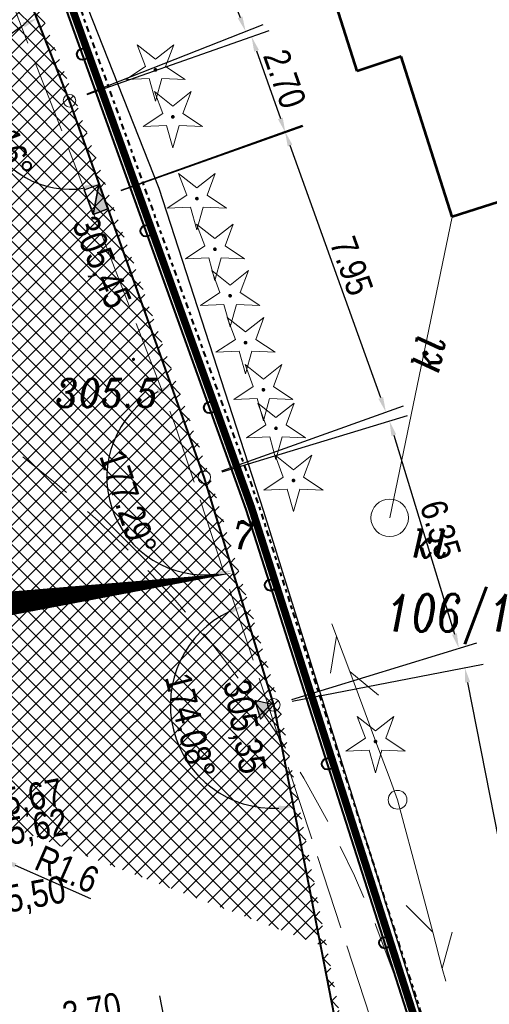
# Model space of a CAD drawing. Extents: x 779 to 3668, y -1329 to 9570.
# Tile 79 of 106: x 2216 to 2229, y -299 to -273. Entities that reach past the tile are written whole.
import ezdxf

# ---------------------------------------------------------------- set-up
doc = ezdxf.new("R2010")
doc.units = 0
for name, pattern in [('CENTER2', [1.125, 0.75, -0.125, 0.125, -0.125]), ('CIĄGłA', [0]), ('DASH', [0.75, 0.5, -0.25]), ('DGN Style 4', [0.3202, 0.16, -0.08, 0.0002, -0.08]), ('mz2.0_0.5', [2.5, 2, -0.5])]:
    doc.linetypes.add(name, pattern=pattern)
for name, color, linetype, lineweight in [('203-punkt graniczny', 7, 'Continuous', 0), ('203-punkt graniczny-Atr103', 7, 'Continuous', 0), ('211-numer działki ewidencyjnej', 7, 'Continuous', 0), ('219-działka ewidencyjna', 7, 'Continuous', 0), ('312-budynek ewidencyjny', 7, 'Continuous', 0), ('320-blok - kondygnacja nadziemna', 7, 'Continuous', 0), ('_a_obiekty', 250, 'Continuous', 30), ('AGP1_granica_opracow', 7, 'Continuous', 15), ('AGP1_KRAWEZNIKI', 7, 'Continuous', 40), ('kanał technologiczny (linia)', 7, 'Continuous', 0), ('MPZP', 7, 'Continuous', 0), ('OBOP01_01', 7, 'Continuous', 0), ('ogrodzenie trwałe (linia)', 7, 'Continuous', 0), ('osadnik kanalizacji lokalnej (dół Chambeau) (punkt)-SK', 7, 'Continuous', 0), ('osadnik kanalizacji lokalnej (dół Chambeau) (punkt)-SK-Atr17', 7, 'Continuous', 0), ('przewód kanalizacyjny (linia)-SK', 7, 'Continuous', 0), ('przewód kanalizacyjny (linia)-SK-Atr1', 7, 'Continuous', 0), ('przewód kanalizacyjny - projektowany lub w budowie (linia)-SK - ob. projektowany', 7, 'Continuous', 0), ('przewód telekomunikacyjny (linia)-STPOW - symbol', 7, 'Continuous', 0), ('RTPW01', 253, 'Continuous', 0), ('słup (punkt)', 7, 'Continuous', 0), ('zz-legenda', 7, 'Continuous', 13), ('zz-wypełnienie-chodniki', 142, 'Continuous', 5), ('zz-wypełnienie-drogi', 52, 'Continuous', 5)]:
    doc.layers.add(name, color=color, linetype=linetype, lineweight=lineweight)
doc.layers.add('_a_ekran', color=250, linetype='Continuous')
doc.layers.add('zz-odwodnienie', color=5, linetype='Continuous')
doc.styles.add('ARIAL', font='ARIALN.TTF')
doc.styles.get("Standard").update_dxf_attribs({"font": 'arial.ttf'})
doc.styles.add('Style-ITALIC_1250', font='ITALIC_1250.shx')
doc.linetypes.add('902-500', pattern='A,3.75,[24,dgnlstyle-geo-mz.shx,S=0.002786,R=0,X=0,Y=0],3.75', length=7.5)
doc.dimstyles.new('z1do1', dxfattribs={"dimtxt": 0.7, "dimasz": 0.4, "dimexe": 0.5, "dimexo": 0.5, "dimgap": 0.1, "dimtad": 1, "dimrnd": 0.05, "dimzin": 0, "dimdsep": 46, "dimtxsty": 'ARIAL', "dimcen": 0.09, "dimazin": 0, "dimtfac": 1, "dimtofl": 0, "dimtmove": 0, "dimatfit": 3, "dimfxl": 1, "dimtolj": 1, "dimtzin": 0, "dimarcsym": 0})

# ---------------------------------------------------------------- blocks, each defined once
blk = doc.blocks.new('203')
at = {"linetype": 'Continuous', "lineweight": -2, "ltscale": 10}
h = blk.add_hatch(color=0, dxfattribs=at)
edge = h.paths.add_edge_path()
edge.add_arc((0, 0), 0.45, 0, 360)
blk = doc.blocks.new('PT01')
at = {"color": 0, "linetype": 'Continuous', "lineweight": 13, "ltscale": 10}
for p, q in [((46.5, 0), (37.84, 5)), ((6.5, 0), (0, 0)), ((6.5, 0), (16.5, 0)), ((16.5, 0), (26.5, 0)), ((26.5, 0), (36.5, 0)), ((36.5, 0), (27.84, -5)), ((36.5, 0), (46.5, 0)), ((46.5, 0), (50, 0))]:
    blk.add_line(p, q, dxfattribs=at)
blk = doc.blocks.new('SM04')
at = {"color": 0, "linetype": 'Continuous', "lineweight": -2, "ltscale": 10}
blk.add_circle((0, 0), 2.5, dxfattribs=at)
blk = doc.blocks.new('RTPW01')
at = {"layer": 'RTPW01', "linetype": 'Continuous', "lineweight": 13, "true_color": 0x939598}
h = blk.add_hatch(color=252, dxfattribs=at)
edge = h.paths.add_edge_path()
edge.add_arc((0, 0), 0.045, 0, 360)
blk = doc.blocks.new('PZT MDCP podkład')
at = {"layer": 'OBOP01_01', "linetype": 'Continuous', "lineweight": 13}
h = blk.add_hatch(color=8, dxfattribs=at)
edge = h.paths.add_edge_path()
edge.add_arc((2153.98, 94.676), 0.05, 0, 360)
h = blk.add_hatch(color=8, dxfattribs=at)
edge = h.paths.add_edge_path()
edge.add_arc((2154.441, 93.425), 0.05, 0, 360)
h = blk.add_hatch(color=8, dxfattribs=at)
edge = h.paths.add_edge_path()
edge.add_arc((2155.083, 91.247), 0.05, 0, 360)
h = blk.add_hatch(color=8, dxfattribs=at)
edge = h.paths.add_edge_path()
edge.add_arc((2155.563, 89.899), 0.05, 0, 360)
h = blk.add_hatch(color=8, dxfattribs=at)
edge = h.paths.add_edge_path()
edge.add_arc((2155.966, 88.661), 0.05, 0, 360)
h = blk.add_hatch(color=8, dxfattribs=at)
edge = h.paths.add_edge_path()
edge.add_arc((2156.377, 87.411), 0.05, 0, 360)
h = blk.add_hatch(color=8, dxfattribs=at)
edge = h.paths.add_edge_path()
edge.add_arc((2156.853, 86.157), 0.05, 0, 360)
h = blk.add_hatch(color=8, dxfattribs=at)
edge = h.paths.add_edge_path()
edge.add_arc((2157.188, 85.13), 0.05, 0, 360)
h = blk.add_hatch(color=8, dxfattribs=at)
edge = h.paths.add_edge_path()
edge.add_arc((2157.653, 83.741), 0.05, 0, 360)
h = blk.add_hatch(color=8, dxfattribs=at)
edge = h.paths.add_edge_path()
edge.add_arc((2159.84, 76.787), 0.05, 0, 360)
at = {"layer": '219-działka ewidencyjna', "color": 8, "linetype": 'Continuous', "lineweight": 13, "flags": 128}
for points in [[(2156.536, 83.016), (2151.396, 97.326)], [(2156.536, 83.016), (2162.216, 65.246)]]:
    blk.add_lwpolyline(points, dxfattribs=at)
at = {"layer": '312-budynek ewidencyjny', "color": 8, "linetype": 'Continuous', "lineweight": 53, "flags": 128}
for points in [[(2159.346, 94.646), (2157.946, 99.066)], [(2160.526, 95.036), (2159.346, 94.646)], [(2161.876, 90.766), (2160.526, 95.036)], [(2171.816, 93.936), (2161.876, 90.766)]]:
    blk.add_lwpolyline(points, dxfattribs=at)
at = {"layer": '320-blok - kondygnacja nadziemna', "color": 8, "linetype": 'Continuous', "lineweight": 13, "flags": 128}
blk.add_lwpolyline([(2161.876, 90.766), (2160.526, 95.036), (2159.346, 94.646), (2157.946, 99.066), (2159.106, 99.416), (2157.666, 103.906), (2158.376, 104.106), (2165.976, 106.536), (2167.486, 107.216), (2169.036, 102.516), (2169.236, 101.956), (2168.696, 101.766), (2169.716, 98.626), (2170.246, 98.816), (2170.436, 98.306), (2171.816, 93.936), (2161.876, 90.766)], close=True, dxfattribs=at)
at = {"layer": 'MPZP', "color": 8, "linetype": 'DGN Style 4', "lineweight": 40, "flags": 128}
blk.add_lwpolyline([(2105.951, 127.031), (2135.306, 137.337), (2141.691, 122.493), (2145.682, 112.37), (2151.584, 97.397), (2156.726, 83.081), (2162.409, 65.301), (2167.841, 43.184), (2173.517, 19.532), (2179.635, 13.841), (2188.833, 4.752), (2192.016, 1.92)], dxfattribs=at)
at = {"layer": 'OBOP01_01', "color": 8, "linetype": 'Continuous', "lineweight": 13, "flags": 128}
for points in [[(2153.98, 93.847), (2153.812, 94.445), (2153.191, 94.42), (2153.709, 94.764), (2153.492, 95.346), (2153.98, 94.961), (2154.467, 95.346), (2154.25, 94.764), (2154.768, 94.42), (2154.147, 94.445), (2153.98, 93.847)], [(2154.441, 92.596), (2154.274, 93.195), (2153.653, 93.169), (2154.171, 93.513), (2153.954, 94.096), (2154.441, 93.71), (2154.929, 94.096), (2154.712, 93.513), (2155.23, 93.169), (2154.609, 93.195), (2154.441, 92.596)], [(2155.083, 90.418), (2154.915, 91.017), (2154.294, 90.991), (2154.812, 91.335), (2154.595, 91.918), (2155.083, 91.532), (2155.57, 91.918), (2155.353, 91.335), (2155.871, 90.991), (2155.25, 91.017), (2155.083, 90.418)], [(2155.563, 89.07), (2155.396, 89.668), (2154.775, 89.643), (2155.292, 89.987), (2155.076, 90.57), (2155.563, 90.184), (2156.05, 90.57), (2155.834, 89.987), (2156.351, 89.643), (2155.73, 89.668), (2155.563, 89.07)], [(2155.966, 87.832), (2155.799, 88.431), (2155.178, 88.405), (2155.696, 88.749), (2155.479, 89.332), (2155.966, 88.946), (2156.454, 89.332), (2156.237, 88.749), (2156.755, 88.405), (2156.134, 88.431), (2155.966, 87.832)], [(2156.377, 86.582), (2156.21, 87.18), (2155.588, 87.154), (2156.106, 87.499), (2155.89, 88.081), (2156.377, 87.695), (2156.864, 88.081), (2156.648, 87.499), (2157.165, 87.154), (2156.544, 87.18), (2156.377, 86.582)], [(2156.853, 85.328), (2156.685, 85.926), (2156.064, 85.9), (2156.582, 86.245), (2156.365, 86.827), (2156.853, 86.441), (2157.34, 86.827), (2157.123, 86.245), (2157.641, 85.9), (2157.02, 85.926), (2156.853, 85.328)], [(2157.188, 84.301), (2157.021, 84.9), (2156.4, 84.874), (2156.918, 85.218), (2156.701, 85.801), (2157.188, 85.415), (2157.676, 85.801), (2157.459, 85.218), (2157.977, 84.874), (2157.356, 84.9), (2157.188, 84.301)], [(2157.653, 82.912), (2157.485, 83.51), (2156.864, 83.484), (2157.382, 83.829), (2157.165, 84.411), (2157.653, 84.025), (2158.14, 84.411), (2157.923, 83.829), (2158.441, 83.484), (2157.82, 83.51), (2157.653, 82.912)], [(2159.84, 75.958), (2159.673, 76.557), (2159.052, 76.531), (2159.57, 76.875), (2159.353, 77.458), (2159.84, 77.072), (2160.328, 77.458), (2160.111, 76.875), (2160.629, 76.531), (2160.008, 76.557), (2159.84, 75.958)]]:
    blk.add_lwpolyline(points, close=True, dxfattribs=at)
at = {"layer": 'ogrodzenie trwałe (linia)', "color": 8, "linetype": '902-500', "lineweight": 30, "flags": 128}
blk.add_lwpolyline([(2201.026, 25.936), (2203.096, 26.226), (2196.526, 52.656), (2189.216, 78.326), (2185.026, 90.136), (2181.246, 100.996), (2180.716, 103.656), (2164.906, 146.866), (2145.896, 140.406), (2135.536, 136.576), (2142.946, 119.686), (2154.066, 91.526), (2156.856, 82.926), (2163.326, 62.136), (2173.076, 21.416), (2181.186, 20.276), (2186.806, 20.096), (2192.936, 20.706), (2195.036, 22.776), (2196.636, 25.266), (2198.206, 25.546)], dxfattribs=at)
at = {"layer": 'osadnik kanalizacji lokalnej (dół Chambeau) (punkt)-SK', "color": 8, "linetype": 'Continuous', "lineweight": 13}
blk.add_circle((2160.216, 82.746), 0.5, dxfattribs=at)
at = {"layer": 'przewód kanalizacyjny (linia)-SK', "color": 8, "linetype": 'Continuous', "lineweight": 13, "flags": 128}
blk.add_lwpolyline([(2161.876, 90.766), (2160.216, 82.746)], dxfattribs=at)
at = {"layer": 'przewód kanalizacyjny - projektowany lub w budowie (linia)-SK - ob. projektowany', "color": 8, "linetype": 'mz2.0_0.5', "lineweight": 13, "flags": 128}
blk.add_lwpolyline([(2145.026, 111.386), (2145.776, 107.346), (2148.636, 100.426), (2154.506, 85.216), (2156.906, 77.966), (2160.896, 65.786), (2162.116, 60.946), (2165.286, 47.416), (2168.336, 34.676), (2158.396, 20.796), (2150.736, 14.086), (2148.566, 11.566), (2149.486, -4.974)], dxfattribs=at)
at = {"layer": '203-punkt graniczny', "color": 8, "linetype": 'Continuous', "lineweight": 13, "xscale": 0.1, "yscale": 0.1, "zscale": 0.1}
blk.add_blockref('203', (2156.536, 83.016), dxfattribs=at)
at = {"layer": 'przewód telekomunikacyjny (linia)-STPOW - symbol', "color": 8, "linetype": 'Continuous', "lineweight": 13}
for xscale, yscale, zscale, rotation in [(0.09999999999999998, 0.09999999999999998, 0.09999999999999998, 110.446), (0.1, 0.1, 0.1, 284.851)]:
    blk.add_blockref('PT01', (2160.426, 75.236), dxfattribs=dict(at, xscale=xscale, yscale=yscale, zscale=zscale, rotation=rotation))
at = {"layer": 'RTPW01', "color": 8, "linetype": 'Continuous', "lineweight": 13}
blk.add_blockref('RTPW01', (2153.393, 86.966), dxfattribs=at)
at = {"layer": 'słup (punkt)', "color": 8, "linetype": 'Continuous', "lineweight": 13, "xscale": 0.1, "yscale": 0.1, "zscale": 0.1}
blk.add_blockref('SM04', (2160.426, 75.236), dxfattribs=at)
at = {"layer": '203-punkt graniczny-Atr103', "color": 8, "lineweight": 13, "insert": (2156.035, 81.908), "char_height": 0.75, "attachment_point": 7, "line_spacing_factor": 0.6}
blk.add_mtext('\\FITALIC_1250;\\H1x;\\W0.9;7', dxfattribs=at)
at = {"layer": '211-numer działki ewidencyjnej', "color": 8, "linetype": 'Continuous', "lineweight": 13, "insert": (2160.117, 80.716), "char_height": 1, "attachment_point": 1, "line_spacing_factor": 0.6}
blk.add_mtext('\\FITALIC_1250;\\H1x;\\W0.79;106/1', dxfattribs=at)
at = {"layer": 'osadnik kanalizacji lokalnej (dół Chambeau) (punkt)-SK-Atr17', "color": 8, "lineweight": 13, "insert": (2160.816, 81.686), "char_height": 0.75, "attachment_point": 7, "line_spacing_factor": 0.6}
blk.add_mtext('\\FITALIC_1250;\\H1x;\\W0.9;kl', dxfattribs=at)
at = {"layer": 'przewód kanalizacyjny (linia)-SK-Atr1', "color": 8, "lineweight": 13, "insert": (2161.149, 86.661), "char_height": 0.75, "attachment_point": 4, "rotation": 78.306, "line_spacing_factor": 0.6}
blk.add_mtext('\\FITALIC_1250;\\H1x;\\W0.9;kl', dxfattribs=at)
at = {"layer": 'RTPW01', "color": 8, "linetype": 'Continuous', "lineweight": 13, "style": 'Style-ITALIC_1250', "width": 0.9}
blk.add_text('305.5', height=0.75, dxfattribs=at).set_placement((2151.321, 85.697))
blk = doc.blocks.new('ekran akustyczny')
at = {"layer": '_a_ekran', "color": 7, "lineweight": 40, "ltscale": 0.01}
blk.add_lwpolyline([(-3747.094, 2864.572), (-3745.082, 2885.182), (-3742.991, 2907.847), (-3742.554, 2926.49), (-3742.737, 2941.689), (-3743.422, 2957.763), (-3743.49, 2959.353), (-3743.703, 2964.352), (-3743.939, 2969.345), (-3745.039, 2984.304)], dxfattribs=at)
for centre in [(-3742.709, 2939.372), (-3742.649, 2934.372), (-3742.589, 2929.373), (-3742.604, 2924.375), (-3742.721, 2919.376), (-3742.838, 2914.377)]:
    blk.add_circle(centre, 0.15, dxfattribs=at)
blk = doc.blocks.new('d_wpust')
at = {"layer": 'zz-odwodnienie'}
blk.add_hatch(color=0, dxfattribs=at).paths.add_polyline_path([(-0.35, 0.42), (-0.35, 0), (0.35, 0)])
at = {"layer": 'zz-odwodnienie', "color": 0}
for p, q in [((-0.35, 0.42), (0.35, 0)), ((-0.35, 0), (-0.35, 0.42)), ((-0.35, 0.42), (0.35, 0.42)), ((0.35, 0.42), (0.35, 0)), ((0.35, 0), (-0.35, 0))]:
    blk.add_line(p, q, dxfattribs=at)
blk.add_lwpolyline([(-0.35, 0.42), (-0.35, 0), (0.35, 0)], close=True, dxfattribs=at)
blk = doc.blocks.new('d_rzędna')
at = {"layer": 'zz-odwodnienie'}
blk.add_hatch(color=0, dxfattribs=at).paths.add_polyline_path([(0, 0), (0.258, 0.447), (-0.258, 0.447)])
at = {"layer": 'zz-odwodnienie', "color": 0}
for p, q in [((-0.258, 0.447), (0, 0)), ((0.258, 0.447), (-0.258, 0.447)), ((-0.258, 0.447), (0, 0)), ((0.258, 0.447), (-0.258, 0.447)), ((0, 0), (0.258, 0.447)), ((0, 0), (0.258, 0.447))]:
    blk.add_line(p, q, dxfattribs=at)
blk = doc.blocks.new('*D1428')
at = {"layer": 'Defpoints', "color": 0, "transparency": 16777216}
for p in [(2214.392, -294.86), (2215.845, -295.5)]:
    blk.add_point(p, dxfattribs=at)
at = {"layer": 'zz-legenda', "color": 0, "lineweight": -2, "transparency": 16777216}
for p, q in [((2214.302, -294.86), (2214.482, -294.86)), ((2214.392, -294.95), (2214.392, -294.77)), ((2218.219, -296.545), (2216.211, -295.661))]:
    blk.add_line(p, q, dxfattribs=at)
at = {"layer": 'zz-legenda', "color": 0, "transparency": 16777216}
blk.add_solid([(2216.238, -295.6), (2216.185, -295.722), (2215.845, -295.5)], dxfattribs=at)
at = {"layer": 'zz-legenda', "color": 0, "transparency": 16777216, "insert": (2217.583, -295.765), "char_height": 0.7, "attachment_point": 5, "rotation": 336.238, "style": 'ARIAL'}
blk.add_mtext('\\A1;R1.6', dxfattribs=at)
blk = doc.blocks.new('*D1433')
at = {"layer": 'Defpoints', "color": 0, "transparency": 16777216}
for p in [(2223.088, -291.385), (2230.516, -302.373), (2225.429, -303.367)]:
    blk.add_point(p, dxfattribs=at)
at = {"layer": 'zz-legenda', "color": 0, "lineweight": -2, "transparency": 16777216}
for p, q in [((2223.579, -291.289), (2228.665, -290.295)), ((2228.251, -290.784), (2230.439, -301.981)), ((2225.92, -303.271), (2231.007, -302.278))]:
    blk.add_line(p, q, dxfattribs=at)
at = {"layer": 'zz-legenda', "color": 0, "transparency": 16777216}
for points in [[(2228.317, -290.771), (2228.186, -290.796), (2228.175, -290.391)], [(2230.505, -301.968), (2230.374, -301.994), (2230.516, -302.373)]]:
    blk.add_solid(points, dxfattribs=at)
at = {"layer": 'zz-legenda', "color": 0, "transparency": 16777216, "insert": (2229.794, -296.294), "char_height": 0.7, "attachment_point": 5, "rotation": 281.056, "style": 'ARIAL'}
blk.add_mtext('\\A1;12.20', dxfattribs=at)
blk = doc.blocks.new('*D1434')
at = {"layer": 'Defpoints', "color": 0, "transparency": 16777216}
for p in [(2223.387, -276.11), (2218.551, -277.848), (2221.238, -285.323)]:
    blk.add_point(p, dxfattribs=at)
at = {"layer": 'zz-legenda', "color": 0, "lineweight": -2, "transparency": 16777216}
for p, q in [((2219.022, -277.679), (2223.857, -275.941)), ((2225.938, -283.208), (2223.522, -276.486)), ((2221.708, -285.154), (2226.544, -283.416))]:
    blk.add_line(p, q, dxfattribs=at)
at = {"layer": 'zz-legenda', "color": 0, "transparency": 16777216}
for points in [[(2223.585, -276.464), (2223.459, -276.509), (2223.387, -276.11)], [(2226.001, -283.186), (2225.875, -283.231), (2226.074, -283.585)]]:
    blk.add_solid(points, dxfattribs=at)
at = {"layer": 'zz-legenda', "color": 0, "transparency": 16777216, "insert": (2225.161, -279.693), "char_height": 0.7, "attachment_point": 5, "rotation": 289.7711, "style": 'ARIAL'}
blk.add_mtext('\\A1;7.95', dxfattribs=at)
blk = doc.blocks.new('*D1435')
at = {"layer": 'Defpoints', "color": 0, "transparency": 16777216}
for p in [(2221.238, -285.323), (2220.428, -290.672), (2223.088, -291.385), (2223.088, -291.385), (2230.604, -329.848)]:
    blk.add_point(p, dxfattribs=at)
at = {"layer": 'zz-legenda', "color": 0, "lineweight": -2, "transparency": 16777216}
blk.add_arc((2223.088, -291.385), 2.754, 115.3019, 272.7268, dxfattribs=at)
at = {"layer": 'zz-legenda', "color": 0, "transparency": 16777216}
for points in [[(2221.887, -288.833), (2221.935, -288.957), (2222.284, -288.751)], [(2223.211, -294.069), (2223.227, -294.202), (2223.616, -294.088)]]:
    blk.add_solid(points, dxfattribs=at)
at = {"layer": 'zz-legenda', "color": 0, "transparency": 16777216, "insert": (2220.86, -291.941), "char_height": 0.7, "attachment_point": 5, "rotation": 284.0144, "style": 'ARIAL'}
blk.add_mtext('\\A1;174.08°', dxfattribs=at)
blk = doc.blocks.new('*D1436')
at = {"layer": 'Defpoints', "color": 0, "transparency": 16777216}
for p in [(2212.802, -262.996), (2222.338, -273.444), (2217.65, -275.293)]:
    blk.add_point(p, dxfattribs=at)
at = {"layer": 'zz-legenda', "color": 0, "lineweight": -2, "transparency": 16777216}
for p, q in [((2213.267, -262.812), (2217.955, -260.964)), ((2217.637, -261.519), (2222.192, -273.072)), ((2218.115, -275.109), (2222.804, -273.261))]:
    blk.add_line(p, q, dxfattribs=at)
at = {"layer": 'zz-legenda', "color": 0, "transparency": 16777216}
for points in [[(2217.699, -261.495), (2217.575, -261.544), (2217.49, -261.147)], [(2222.254, -273.048), (2222.13, -273.097), (2222.338, -273.444)]]:
    blk.add_solid(points, dxfattribs=at)
at = {"layer": 'zz-legenda', "color": 0, "transparency": 16777216, "insert": (2220.34, -267.128), "char_height": 0.7, "attachment_point": 5, "rotation": 291.5178, "style": 'ARIAL'}
blk.add_mtext('\\A1;13.20', dxfattribs=at)
blk = doc.blocks.new('*D1453')
at = {"layer": 'Defpoints', "color": 0, "transparency": 16777216}
for p in [(2221.238, -285.323), (2228.018, -289.88), (2223.088, -291.385)]:
    blk.add_point(p, dxfattribs=at)
at = {"layer": 'zz-legenda', "color": 0, "lineweight": -2, "transparency": 16777216}
for p, q in [((2221.716, -285.177), (2226.646, -283.673)), ((2226.284, -284.201), (2227.901, -289.498)), ((2223.566, -291.239), (2228.496, -289.734))]:
    blk.add_line(p, q, dxfattribs=at)
at = {"layer": 'zz-legenda', "color": 0, "transparency": 16777216}
for points in [[(2226.348, -284.182), (2226.221, -284.221), (2226.168, -283.819)], [(2227.965, -289.478), (2227.837, -289.517), (2228.018, -289.88)]]:
    blk.add_solid(points, dxfattribs=at)
at = {"layer": 'zz-legenda', "color": 0, "transparency": 16777216, "insert": (2227.53, -286.716), "char_height": 0.7, "attachment_point": 5, "rotation": 286.9724, "style": 'ARIAL'}
blk.add_mtext('\\A1;6.35', dxfattribs=at)
blk = doc.blocks.new('*D1454')
at = {"layer": 'Defpoints', "color": 0, "transparency": 16777216}
for p in [(2217.65, -275.293), (2218.692, -284.818), (2221.238, -285.323), (2221.238, -285.323), (2223.088, -291.385)]:
    blk.add_point(p, dxfattribs=at)
at = {"layer": 'zz-legenda', "color": 0, "lineweight": -2, "transparency": 16777216}
blk.add_arc((2221.238, -285.323), 2.595, 118.5215, 278.1324, dxfattribs=at)
at = {"layer": 'zz-legenda', "color": 0, "transparency": 16777216}
for points in [[(2219.972, -282.982), (2220.026, -283.104), (2220.364, -282.88)], [(2221.591, -287.827), (2221.62, -287.957), (2221.995, -287.805)]]:
    blk.add_solid(points, dxfattribs=at)
at = {"layer": 'zz-legenda', "color": 0, "transparency": 16777216, "insert": (2219.209, -285.995), "char_height": 0.7, "attachment_point": 5, "rotation": 288.3269, "style": 'ARIAL'}
blk.add_mtext('\\A1;177.29°', dxfattribs=at)
blk = doc.blocks.new('*D1455')
at = {"layer": 'Defpoints', "color": 0, "transparency": 16777216}
for p in [(2206.241, -246.355), (2215.321, -274.92), (2217.65, -275.293), (2217.65, -275.293), (2221.238, -285.323)]:
    blk.add_point(p, dxfattribs=at)
at = {"layer": 'zz-legenda', "color": 0, "lineweight": -2, "transparency": 16777216}
blk.add_arc((2217.65, -275.293), 2.359, 121.2457, 279.9536, dxfattribs=at)
at = {"layer": 'zz-legenda', "color": 0, "transparency": 16777216}
for points in [[(2216.397, -273.216), (2216.456, -273.336), (2216.785, -273.098)], [(2218.041, -277.552), (2218.075, -277.68), (2218.445, -277.514)]]:
    blk.add_solid(points, dxfattribs=at)
at = {"layer": 'zz-legenda', "color": 0, "transparency": 16777216, "insert": (2215.87, -275.962), "char_height": 0.7, "attachment_point": 5, "rotation": 290.5996, "style": 'ARIAL'}
blk.add_mtext('\\A1;178.16°', dxfattribs=at)
blk = doc.blocks.new('*D1456')
at = {"layer": 'Defpoints', "color": 0, "transparency": 16777216}
for p in [(2217.65, -275.293), (2223.397, -276.14), (2218.551, -277.848)]:
    blk.add_point(p, dxfattribs=at)
at = {"layer": 'zz-legenda', "color": 0, "lineweight": -2, "transparency": 16777216}
for p, q in [((2218.122, -275.127), (2222.968, -273.418)), ((2222.629, -273.962), (2223.264, -275.763)), ((2219.023, -277.682), (2223.869, -275.974))]:
    blk.add_line(p, q, dxfattribs=at)
at = {"layer": 'zz-legenda', "color": 0, "transparency": 16777216}
for points in [[(2222.692, -273.939), (2222.566, -273.984), (2222.496, -273.584)], [(2223.327, -275.74), (2223.201, -275.785), (2223.397, -276.14)]]:
    blk.add_solid(points, dxfattribs=at)
at = {"layer": 'zz-legenda', "color": 0, "transparency": 16777216, "insert": (2223.378, -274.71), "char_height": 0.7, "attachment_point": 5, "rotation": 289.4187, "style": 'ARIAL'}
blk.add_mtext('\\A1;2.70', dxfattribs=at)
blk = doc.blocks.new('*D1491')
at = {"layer": 'Defpoints', "color": 0, "transparency": 16777216}
for p in [(2220.149, -299.628), (2220.874, -303.518), (2217.226, -304.197)]:
    blk.add_point(p, dxfattribs=at)
at = {"layer": 'zz-legenda', "color": 0, "lineweight": -2, "transparency": 16777216}
for p, q in [((2220.782, -303.026), (2220.058, -299.136)), ((2216.895, -300.234), (2219.756, -299.701)), ((2217.135, -303.706), (2216.41, -299.816))]:
    blk.add_line(p, q, dxfattribs=at)
at = {"layer": 'zz-legenda', "color": 0, "transparency": 16777216}
for points in [[(2219.744, -299.636), (2219.768, -299.767), (2220.149, -299.628)], [(2216.883, -300.169), (2216.907, -300.3), (2216.502, -300.307)]]:
    blk.add_solid(points, dxfattribs=at)
at = {"layer": 'zz-legenda', "color": 0, "transparency": 16777216, "insert": (2218.242, -299.518), "char_height": 0.7, "attachment_point": 5, "rotation": 10.5511, "style": 'ARIAL'}
blk.add_mtext('\\A1;3.70', dxfattribs=at)

msp = doc.modelspace()

# ---------------------------------------------------------------- hatches: boundary and pattern name
at = {"layer": 'zz-wypełnienie-chodniki'}
h = msp.add_hatch(dxfattribs=at)
h.set_pattern_fill('ANSI37', color=256, scale=0.1, style=0)
edge = h.paths.add_edge_path()
edge.add_arc((2213.798, -338.871), 2.633, 240.8317, 270.2907, ccw=False)
edge.add_arc((2214.308, -338.312), 3.373, 200.4117, 237.8983, ccw=False)
edge.add_arc((2368.544, -287.686), 165.704, 197.78063, 198.21758, ccw=False)
edge.add_arc((2214.562, -337.058), 4, 112.3008, 197.8899, ccw=False)
edge.add_line((2213.044, -333.358), (2216.905, -332.05))
edge.add_arc((2211.041, -315.811), 17.265, 289.857, 321.7648)
edge.add_arc((2212.625, -317.085), 15.232, 321.8391, 367.187)
edge.add_line((2227.737, -315.179), (2223.088, -291.385))
edge.add_line((2223.088, -291.385), (2221.238, -285.323))
edge.add_line((2221.238, -285.323), (2217.65, -275.293))
edge.add_line((2217.65, -275.293), (2210.524, -257.217))
edge.add_line((2210.524, -257.217), (2206.575, -247.203))
edge.add_line((2206.575, -247.203), (2206.242, -246.357))
edge.add_arc((2201.59, -248.192), 5.001, 21.5279, 100.5413)
edge.add_line((2200.675, -243.276), (2200.542, -243.3))
edge.add_line((2200.542, -243.3), (2178.547, -247.397))
edge.add_line((2178.547, -247.397), (2187.813, -297.142))
edge.add_line((2187.813, -297.142), (2191.516, -296.452))
edge.add_arc((2191.648, -297.648), 1.203, -19.9619, 96.3072, ccw=False)
edge.add_arc((2192.309, -297.887), 0.5, 317.2271, 339.9615, ccw=False)
edge.add_arc((2197.626, -302.806), 6.744, 137.2271, 184.4632)
edge.add_line((2190.903, -303.331), (2191.261, -305.647))
edge.add_line((2191.261, -305.647), (2192.319, -311.358))
edge.add_line((2192.319, -311.358), (2193.162, -315.902))
edge.add_line((2193.162, -315.902), (2195.318, -325.837))
edge.add_arc((2210.401, -321.909), 15.586, 194.5951, 204.2785)
edge.add_arc((2203.598, -324.846), 8.178, 205.1212, 225.4637)
edge.add_line((2197.862, -330.675), (2200.293, -333.092))
edge.add_arc((2194.588, -338.265), 7.702, 27.1145, 42.1999, ccw=False)
edge.add_line((2201.443, -334.755), (2202.535, -337.305))
edge.add_arc((2196.295, -339.134), 6.503, -2.9609, 16.3405, ccw=False)
edge.add_arc((2184.659, -337.354), 18.253, 344.7004, 353.3418, ccw=False)
edge.add_line((2202.265, -342.17), (2201.975, -343.22))
edge.add_arc((2192.413, -339.706), 10.187, 310.1754, 339.8225, ccw=False)
edge.add_line((2198.985, -347.49), (2198.507, -347.682))
edge.add_arc((2192.413, -339.706), 10.037, 307.382, 339.7888)
edge.add_arc((2172.677, -334.532), 30.409, 343.4897, 347.8328)
edge.add_arc((2184.654, -337.353), 18.108, 348.5707, 353.3645)
edge.add_arc((2196.212, -339.143), 6.436, 357.3081, 376.0488)
edge.add_line((2202.397, -337.364), (2201.307, -334.819))
edge.add_arc((2198.581, -335.504), 2.812, 14.1144, 55.2095)
edge.add_line((2200.185, -333.195), (2197.757, -330.782))
edge.add_arc((2203.598, -324.846), 8.328, 205.1136, 225.4611, ccw=False)
edge.add_arc((2210.401, -321.909), 15.736, 194.5839, 204.2825, ccw=False)
edge.add_line((2195.172, -325.872), (2193.015, -315.931))
edge.add_line((2193.015, -315.931), (2192.139, -311.239))
edge.add_line((2192.139, -311.239), (2189.469, -311.736))
edge.add_line((2189.469, -311.736), (2188.434, -306.334))
edge.add_line((2188.434, -306.334), (2191.142, -305.83))
edge.add_line((2191.142, -305.83), (2190.754, -303.349))
edge.add_arc((2197.626, -302.806), 6.894, 137.4766, 184.5106, ccw=False)
edge.add_arc((2192.177, -297.809), 0.5, 317.4766, 342.905)
edge.add_arc((2191.651, -297.647), 1.05, 342.905, 381.532)
edge.add_line((2192.628, -297.262), (2185.882, -298.518))
edge.add_line((2185.882, -298.518), (2183.725, -286.938))
edge.add_line((2183.725, -286.938), (2184.856, -286.727))
edge.add_line((2184.856, -286.727), (2177.536, -247.433))
edge.add_line((2177.536, -247.433), (2178.519, -247.25))
edge.add_line((2178.519, -247.25), (2200.529, -243.15))
edge.add_line((2200.529, -243.15), (2200.649, -243.128))
edge.add_arc((2201.59, -248.191), 5.151, 21.5199, 100.5252, ccw=False)
edge.add_line((2206.381, -246.302), (2206.71, -247.137))
edge.add_line((2206.71, -247.137), (2210.67, -257.181))
edge.add_line((2210.67, -257.181), (2214.426, -266.706))
edge.add_line((2214.426, -266.706), (2215.04, -266.464))
edge.add_line((2215.04, -266.464), (2215.649, -268.008))
edge.add_line((2215.649, -268.008), (2215.035, -268.25))
edge.add_line((2215.035, -268.25), (2217.79, -275.238))
edge.add_line((2217.79, -275.238), (2221.381, -285.279))
edge.add_line((2221.381, -285.279), (2223.235, -291.356))
edge.add_line((2223.235, -291.356), (2227.886, -315.161))
edge.add_arc((2212.625, -317.085), 15.382, -38.1613, 7.187, ccw=False)
edge.add_arc((2211.041, -315.811), 17.415, 289.8521, 321.7651, ccw=False)
edge.add_line((2216.955, -332.191), (2213.092, -333.5))
edge.add_arc((2214.529, -337.043), 3.823, 112.068, 198.2671)
edge.add_line((2210.898, -338.241), (2211.287, -339.437))
edge.add_arc((2213.748, -338.622), 2.593, 198.3194, 219.5312)
edge.add_arc((2213.798, -338.871), 2.483, 214.3489, 282.1486)
edge.add_line((2214.321, -341.298), (2213.812, -341.504))
at = {"layer": 'zz-wypełnienie-drogi'}
h = msp.add_hatch(dxfattribs=at)
h.set_pattern_fill('ANSI37', color=256, scale=0.1, style=0)
h.set_pattern_definition([(45, (462.90808, -495.64828), (-0.224506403, 0.224506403), []), (135, (462.90808, -495.64828), (-0.224506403, -0.224506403), [])])
edge = h.paths.add_edge_path()
edge.add_line((2217.65, -275.293), (2212.637, -262.578))
edge.add_line((2212.637, -262.578), (2207.924, -264.257))
edge.add_arc((2206.808, -264.697), 1.2, 280.5381, 381.5178, ccw=False)
edge.add_line((2207.028, -265.877), (2202.553, -266.709))
edge.add_arc((2202.333, -265.529), 1.2, 190.5381, 280.5381, ccw=False)
edge.add_line((2201.154, -265.749), (2201.099, -265.454))
edge.add_line((2201.099, -265.454), (2198.149, -266.003))
edge.add_line((2198.149, -266.003), (2198.204, -266.298))
edge.add_arc((2197.024, -266.517), 1.2, 280.5381, 370.5381, ccw=False)
edge.add_line((2197.244, -267.697), (2196.788, -267.782))
edge.add_arc((2196.568, -266.602), 1.2, 190.5514, 280.5381, ccw=False)
edge.add_line((2195.389, -266.822), (2187.647, -268.948))
edge.add_line((2187.647, -268.948), (2193.04, -297.868))
edge.add_line((2193.04, -297.868), (2191.306, -300.053))
edge.add_line((2191.306, -300.053), (2190.915, -302.146))
edge.add_line((2190.915, -302.146), (2201.994, -298.467))
edge.add_line((2201.994, -298.467), (2198.629, -281.041))
edge.add_line((2198.629, -281.041), (2198.084, -278.119))
edge.add_line((2198.084, -278.119), (2198.411, -276.736))
edge.add_line((2198.411, -276.736), (2199.235, -275.802))
edge.add_line((2199.235, -275.802), (2199.897, -275.679))
edge.add_line((2199.897, -275.679), (2210.415, -273.774))
edge.add_line((2210.415, -273.774), (2211.243, -274.026))
edge.add_line((2211.243, -274.026), (2211.798, -274.416))
edge.add_line((2211.798, -274.416), (2212.332, -275.25))
edge.add_line((2212.332, -275.25), (2215.881, -294.182))
edge.add_line((2215.881, -294.182), (2215.957, -294.592))
edge.add_line((2215.957, -294.592), (2224.339, -297.789))
edge.add_line((2224.339, -297.789), (2223.088, -291.385))
edge.add_line((2223.088, -291.385), (2221.238, -285.323))
edge.add_line((2221.238, -285.323), (2217.65, -275.293))

# ---------------------------------------------------------------- linework, layer by layer
at = {"layer": '_a_obiekty', "color": 251, "linetype": 'DASH', "lineweight": 5, "ltscale": 3, "true_color": 0x636466, "elevation": 0}
msp.add_lwpolyline([(2167.885, -314.03), (2168.396, -316.775, 0.414214), (2203.372, -340.788), (2203.962, -340.678, 0.414214), (2227.975, -305.702), (2227.465, -302.957, 0.414214), (2192.489, -278.944), (2191.899, -279.053, 0.414214)], format="xyb", close=True, dxfattribs=at)
at = {"layer": 'AGP1_granica_opracow', "color": 5, "linetype": 'CENTER2', "lineweight": 9, "ltscale": 5, "const_width": 0.2}
msp.add_lwpolyline([(2166.545, -265.88), (2169.935, -283.36), (2178.195, -325.93), (2182.565, -325.84), (2182.575, -329.03), (2179.045, -329.11), (2179.735, -331.25), (2185.555, -348.24), (2190.115, -350.95), (2195.595, -348.85), (2198.985, -347.49), (2219.145, -339.35), (2226.475, -343.43), (2239.295, -349.72), (2233.605, -326.01), (2228.175, -303.9), (2222.495, -286.13), (2217.355, -271.82)], dxfattribs=at)
at = {"layer": 'AGP1_KRAWEZNIKI'}
for p, q in [((2217.65, -275.293), (2210.524, -257.217)), ((2221.238, -285.323), (2217.65, -275.293)), ((2223.088, -291.385), (2221.238, -285.323)), ((2227.473, -313.828), (2223.088, -291.385))]:
    msp.add_line(p, q, dxfattribs=at)
at = {"layer": 'zz-legenda'}
for centre in [(2217.65, -275.293), (2221.238, -285.323), (2223.088, -291.385)]:
    msp.add_circle(centre, 0.167, dxfattribs=at)
at = {"layer": 'zz-odwodnienie'}
msp.add_lwpolyline([(2214.947, -288.834, 0.75, 0, 0), (2222.016, -287.873, 0, 0, 0)], format="xyseb", dxfattribs=at)

# ---------------------------------------------------------------- block references
at = {"rotation": 19.06936651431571}
msp.add_blockref('ekran akustyczny', (6715.651, -1829.334), dxfattribs=at)
at = {"layer": 'kanał technologiczny (linia)', "color": 18, "linetype": 'CIĄGłA', "lineweight": 5, "true_color": 0x000000}
msp.add_blockref('PZT MDCP podkład', (65.959, -369.147), dxfattribs=at)
at = {"layer": 'zz-odwodnienie'}
for name, p, rotation in [('d_wpust', (2218.551, -277.848), 110.3734169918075), ('d_rzędna', (2223.088, -291.385), 106.9723920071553)]:
    msp.add_blockref(name, p, dxfattribs=dict(at, rotation=rotation))

# ---------------------------------------------------------------- texts
at = {"layer": 'zz-odwodnienie', "char_height": 0.72, "width": 4.62727, "attachment_point": 1}
for s, insert, rotation in [('{\\fArial Narrow|b0|i0|c238|p34;305,45}', (2218.369, -278.287), 292.2805), ('{\\fArial Narrow|b0|i0|c238|p34;305,35}', (2222.446, -290.654), 280.5514), ('{\\fArial Narrow|b0|i0|c238|p34;305,67}', (2214.909, -293.79), 10.5514), ('{\\fArial Narrow|b0|i0|c238|p34;305,62}', (2215.035, -294.579), 10.5514), ('{\\fArial Narrow|b0|i0|c238|p34;305,50}', (2214.984, -296.383), 10.5514)]:
    msp.add_mtext(s, dxfattribs=dict(at, insert=insert, rotation=rotation))

# ---------------------------------------------------------------- dimensions: what is measured, and where the dimension line sits
at = {"layer": 'zz-legenda'}
for base, line1, line2, picture, middle in [((2215.3211, -274.9199), ((2217.6502, -275.2927), (2206.2409, -246.3548)), ((2221.2379, -285.3231), (2217.6502, -275.2927)), '*D1455', (2215.8704, -275.9617)), ((2218.692, -284.818), ((2221.238, -285.323), (2217.65, -275.293)), ((2223.088, -291.385), (2221.238, -285.323)), '*D1454', (2219.209, -285.995)), ((2220.428, -290.6722), ((2223.088, -291.3849), (2221.2379, -285.3231)), ((2230.6038, -329.8482), (2223.088, -291.3849)), '*D1435', (2220.8599, -291.941))]:
    dim = msp.add_angular_dim_2l(base=base, line1=line1, line2=line2, dimstyle='z1do1', dxfattribs=at)
    dim.commit()
    dim.dimension.update_dxf_attribs({"geometry": picture, "text_midpoint": middle})
for p1, p2, distance, picture, middle in [((2212.802, -262.996), (2217.65, -275.293), 5.039, '*D1436', (2220.34, -267.128)), ((2217.65, -275.293), (2218.551, -277.848), 5.138, '*D1456', (2223.378, -274.71)), ((2221.238, -285.323), (2218.551, -277.848), -5.138, '*D1434', (2225.161, -279.693)), ((2221.238, -285.323), (2223.088, -291.385), 5.154, '*D1453', (2227.53, -286.716)), ((2223.088, -291.385), (2225.429, -303.367), 5.183, '*D1433', (2229.794, -296.294))]:
    dim = msp.add_aligned_dim(p1=p1, p2=p2, distance=distance, dimstyle='z1do1', dxfattribs=at)
    dim.commit()
    dim.dimension.update_dxf_attribs({"geometry": picture, "text_midpoint": middle})
dim = msp.add_radius_dim(center=(2214.392, -294.86), mpoint=(2215.845, -295.5), dimstyle='z1do1', override={"dimdec": 1}, dxfattribs=at)
dim.commit()
dim.dimension.update_dxf_attribs({"geometry": '*D1428', "text_midpoint": (2217.583, -295.765)})
dim = msp.add_linear_dim(base=(2220.149, -299.628), p1=(2217.226, -304.197), p2=(2220.874, -303.518), angle=10.5511, dimstyle='z1do1', dxfattribs=at)
dim.commit()
dim.dimension.update_dxf_attribs({"geometry": '*D1491', "text_midpoint": (2218.242, -299.518)})

doc.saveas('drawing.dxf')
